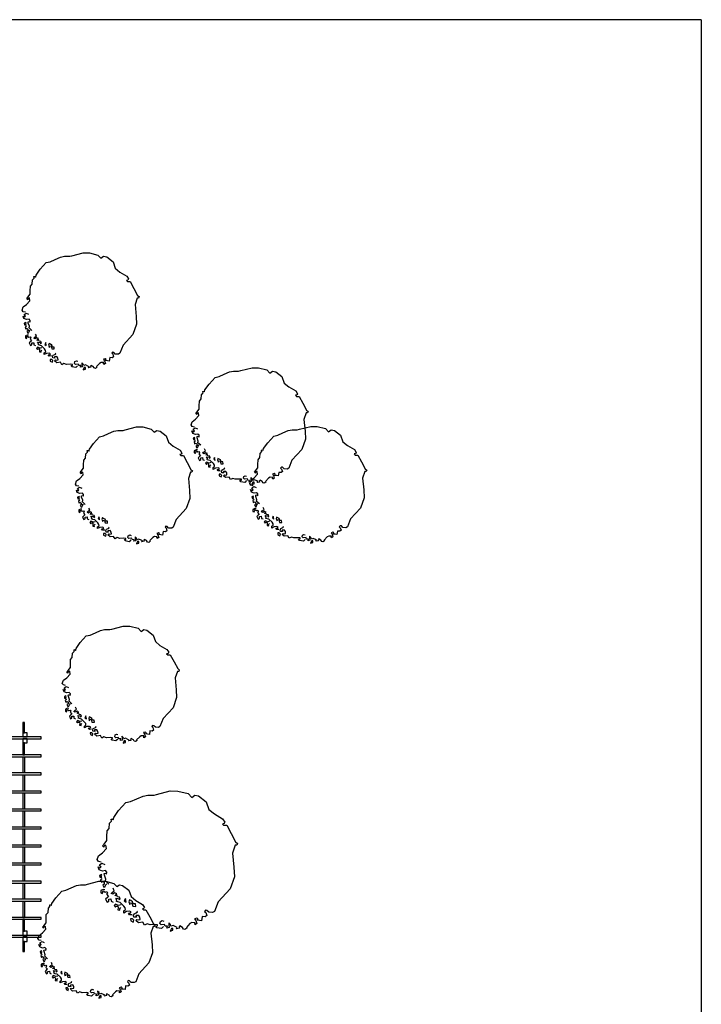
# Model space of a CAD drawing. Header units: inches. Extents: x 18487 to 24863, y 1480 to 5771.
# Tile 51 of 51: x 23383 to 24835, y 3674 to 5771. Entities that reach past the tile are written whole.
import ezdxf

# ---------------------------------------------------------------- set-up
doc = ezdxf.new("R2010")
doc.units = ezdxf.units.IN
doc.header["$MEASUREMENT"] = 0
doc.layers.add('_T meble', color=7, linetype='Continuous')
doc.layers.add('AA_PRZ SCIANY ISTNIEJĄCE', color=7, linetype='Continuous')

# ---------------------------------------------------------------- blocks, each defined once
blk = doc.blocks.new('Tree 1 plan 65_3901')
at = {"layer": '_T meble', "color": 0, "linetype": 'Continuous'}
for p, q in [((-73.4, 103.5), (-64.9, 105.4)), ((-64.9, 105.4), (-54, 110.3)), ((-54, 110.3), (-42.8, 115.2)), ((-42.8, 115.2), (-34.2, 117)), ((-34.2, 117), (-23.3, 117)), ((-23.3, 117), (-18.8, 118.2)), ((-18.8, 118.2), (5.3, 124.3)), ((5.3, 124.3), (19.1, 124.2)), ((19.1, 124.2), (37, 119.7)), ((37, 119.7), (43.4, 112.9)), ((43.4, 112.9), (49, 117)), ((49, 117), (55.8, 115.5)), ((55.8, 115.5), (69, 105.2)), ((69, 105.2), (73.9, 91.6)), ((-94.9, 76.9), (-86.2, 89.3)), ((-86.2, 89.3), (-73.4, 103.5)), ((73.9, 91.6), (83.7, 83.4)), ((-103.1, 57.8), (-102.4, 66.8)), ((-102.4, 66.8), (-99, 70.6)), ((-99.4, 73.9), (-97.1, 74.3)), ((-99, 70.6), (-99.4, 73.9)), ((-97.1, 74.3), (-96, 72.8)), ((-96, 72.8), (-94.9, 76.9)), ((83.7, 83.4), (98.4, 74.7)), ((100.5, 66.4), (97.9, 65.6)), ((97.9, 65.6), (100.1, 63.2)), ((98.4, 74.7), (102.3, 68.7)), ((100.1, 63.2), (105.5, 63.2)), ((102.3, 68.7), (100.5, 66.4)), ((105.5, 63.2), (113.7, 48.5)), ((-107.2, 43.2), (-106.9, 53.3)), ((-107.2, 36.1), (-107.2, 43.2)), ((-106.9, 53.3), (-103.1, 57.8)), ((113.7, 48.5), (121.4, 33.8)), ((-115.1, 14.4), (-108, 22.2)), ((-114.7, 26.7), (-112.1, 29.7)), ((-112.5, 24.5), (-114.7, 26.7)), ((-111.7, 27.1), (-112.5, 24.5)), ((-112.1, 29.7), (-107.2, 36.1)), ((-108.7, 28.2), (-111.7, 27.1)), ((-108, 22.2), (-108.7, 28.2)), ((120.8, 27.8), (115.9, 14.1)), ((123.5, 27.8), (120.8, 27.8)), ((121.4, 33.8), (124.6, 31)), ((124.6, 31), (123.5, 27.8)), ((-124.5, 2.4), (-122.2, 9.1)), ((-122.2, -1), (-124.5, 2.4)), ((-122.2, 9.1), (-115.1, 14.4)), ((115.9, 14.1), (118.5, -11.1)), ((-120.7, -15.6), (-122.6, -10.4)), ((-122.6, -10.4), (-119.6, -12.2)), ((-117.4, -2.1), (-122.2, -1)), ((-115.1, -17.9), (-120.7, -15.6)), ((-120.3, -7), (-115.9, -4)), ((-117.4, -10.7), (-120.3, -7)), ((-119.6, -12.2), (-117.4, -10.7)), ((-115.9, -4), (-111, -6.2)), ((-109.9, -17.1), (-115.1, -17.9)), ((-107.2, -19.7), (-109.9, -17.1)), ((-107.6, -23.5), (-107.2, -19.7)), ((118.5, -11.1), (119.2, -27.9)), ((-116.9, -24.1), (-120, -25.7)), ((-120, -25.7), (-119.4, -29)), ((-119.4, -29), (-116.3, -29.3)), ((-115.4, -31.8), (-118.2, -33.6)), ((-118.2, -33.6), (-116.9, -37.9)), ((-117.2, -27.2), (-116.3, -25.4)), ((-116.3, -29.3), (-117.2, -27.2)), ((-116.3, -25.4), (-116.9, -24.1)), ((-116.9, -37.9), (-115.1, -36.3)), ((-115.1, -36.3), (-112.1, -37.9)), ((-111.8, -41.2), (-114.5, -42.7)), ((-112.1, -37.9), (-111.8, -41.2)), ((-111.7, -22.4), (-109.1, -21.6)), ((-111.4, -25.4), (-111.7, -22.4)), ((-109.1, -32.1), (-111.4, -25.4)), ((-109.9, -35.5), (-109.1, -32.1)), ((-103.9, -41.1), (-109.9, -35.5)), ((-109.3, -43.1), (-107.2, -40.3)), ((-109.1, -21.6), (-107.6, -23.5)), ((119.2, -27.9), (111.5, -49.7)), ((-113.6, -50.7), (-117.6, -52.5)), ((-117.6, -52.5), (-117.6, -56.8)), ((-117.6, -56.8), (-115.4, -58)), ((-115.4, -58), (-113.9, -55.1)), ((-114.6, -53.9), (-113, -53.1)), ((-113.9, -55.1), (-114.6, -53.9)), ((-114.5, -42.7), (-112.4, -46.7)), ((-110.8, -51), (-113.6, -50.7)), ((-113, -53.1), (-110.2, -55.2)), ((-112.4, -46.7), (-110.2, -46.1)), ((-110.2, -46.1), (-109.3, -43.1)), ((-110.2, -55.2), (-107.5, -54.3)), ((-106.3, -56.8), (-107.8, -59.2)), ((-107.8, -59.2), (-104.4, -63.2)), ((-107.5, -54.3), (-106.3, -56.8)), ((-99.7, -57.6), (-97.9, -55.7)), ((-96.7, -59.1), (-99.7, -57.6)), ((-97.9, -55.7), (-94.1, -52.7)), ((-93, -56.8), (-96.7, -59.1)), ((-94.1, -52.7), (-96, -48.6)), ((-89.6, -58.3), (-93, -56.8)), ((-92.6, -62.1), (-91.5, -59.5)), ((-89.2, -61), (-92.6, -62.1)), ((-91.5, -59.5), (-89.6, -58.3)), ((-88.5, -63.6), (-89.2, -61)), ((111.5, -49.7), (90.3, -72.6)), ((-106.3, -64.7), (-109.3, -67.7)), ((-109.3, -67.7), (-106.6, -73.2)), ((-106.6, -73.2), (-103.9, -71.4)), ((-104.4, -63.2), (-106.3, -64.7)), ((-103.9, -71.4), (-103.8, -67.7)), ((-103.8, -67.7), (-99.9, -67.1)), ((-99.9, -67.1), (-99.6, -71.7)), ((-99.6, -71.7), (-96.2, -72.9)), ((-91.9, -76.7), (-94.1, -79.3)), ((-94.1, -79.3), (-91.9, -81.9)), ((-86.2, -78.9), (-91.9, -76.7)), ((-91.9, -81.9), (-91.1, -80.1)), ((-89.2, -69.2), (-91.5, -65.8)), ((-91.5, -65.8), (-86.2, -66.6)), ((-91.1, -80.1), (-87.7, -80.4)), ((-90.4, -71.8), (-89.2, -69.2)), ((-87.7, -72.6), (-90.4, -71.8)), ((-84.7, -64.3), (-88.5, -63.6)), ((-83.6, -73.7), (-87.7, -72.6)), ((-87.7, -80.4), (-87.4, -83.1)), ((-87.4, -83.1), (-87.7, -86.8)), ((-86.2, -66.6), (-85.5, -69.2)), ((-82.5, -77.8), (-86.2, -78.9)), ((-85.5, -69.2), (-83.6, -67.3)), ((-83.6, -67.3), (-84.7, -64.3)), ((-84.4, -84.9), (-82.5, -82.7)), ((-76.9, -80.1), (-83.6, -73.7)), ((-74.6, -83.4), (-76.9, -80.1)), ((-74.3, -67), (-76.1, -70.7)), ((-76.1, -70.7), (-73.1, -73.3)), ((-74.3, -86.4), (-74.6, -83.4)), ((-73.1, -73.3), (-74.3, -67)), ((-67.2, -69), (-68.2, -72.6)), ((-68.2, -72.6), (-66.3, -77.2)), ((-64.5, -70.5), (-67.2, -69)), ((-66.3, -77.2), (-65.7, -74.1)), ((-65.7, -74.1), (-62.7, -74.8)), ((-61.5, -72.3), (-64.5, -70.5)), ((-62.7, -74.8), (-61.2, -80.2)), ((-60.2, -76), (-61.5, -72.3)), ((-61.2, -80.2), (-56, -80.5)), ((-59, -76.3), (-60.2, -76)), ((-56.6, -76.3), (-59, -76.3)), ((-56, -80.5), (-56.6, -76.3)), ((90.3, -72.6), (83.7, -89.6)), ((-87.7, -86.8), (-84, -87.6)), ((-84, -87.6), (-84.4, -84.9)), ((-77.3, -88.7), (-74.3, -86.4)), ((-77.3, -92.4), (-77.3, -88.7)), ((-72.4, -89.8), (-77.3, -92.4)), ((-66.8, -89.1), (-72.4, -89.8)), ((-66.8, -95.8), (-69, -92.8)), ((-69, -92.8), (-65.6, -92.8)), ((-63.8, -90.6), (-66.8, -89.1)), ((-62.3, -95.4), (-66.8, -95.8)), ((-65.6, -92.8), (-63.8, -90.6)), ((-61.5, -102.9), (-64.9, -102.9)), ((-64.9, -102.9), (-64.6, -106.2)), ((-59.3, -105.2), (-61.5, -102.9)), ((-59.6, -96.6), (-58.5, -93.6)), ((-59.3, -99.6), (-59.6, -96.6)), ((-54.8, -99.9), (-59.3, -99.6)), ((-58.5, -93.6), (-55.1, -92.1)), ((-50.6, -96.6), (-55.5, -96.9)), ((-55.5, -96.9), (-54.8, -99.9)), ((-55.5, -105.9), (-53.6, -103.7)), ((-55.1, -92.1), (-52.5, -90.6)), ((-52.5, -90.6), (-54, -89.4)), ((-53.6, -103.7), (-51.4, -104.4)), ((-51.4, -104.4), (-48, -103.7)), ((-48.4, -99.9), (-50.6, -96.6)), ((-48, -103.7), (-48.4, -99.9)), ((52.4, -101.4), (48.7, -102.5)), ((48.7, -102.5), (50.9, -105.5)), ((54.7, -102.9), (52.4, -101.4)), ((53.2, -105.2), (54.7, -102.9)), ((62.1, -98.8), (61, -106.3)), ((67.1, -99.3), (62.1, -98.8)), ((67.9, -87.4), (66.3, -89.6)), ((66.3, -89.6), (68.4, -91.7)), ((70.2, -97), (67.1, -99.3)), ((70.6, -87.9), (67.9, -87.4)), ((68.4, -91.7), (70.2, -97)), ((73.9, -91.2), (70.6, -87.9)), ((80.4, -91.7), (73.9, -91.2)), ((83.7, -89.6), (80.4, -91.7)), ((-64.6, -106.2), (-60.2, -108.6)), ((-60.2, -108.6), (-59.3, -105.2)), ((-51, -110), (-55.5, -105.9)), ((-43.2, -108.9), (-51, -110)), ((-40.2, -114.2), (-43.2, -108.9)), ((-35.7, -111.5), (-40.2, -114.2)), ((-30.4, -113.4), (-35.7, -111.5)), ((-21.8, -113), (-30.4, -113.4)), ((-17.3, -113.4), (-21.8, -113)), ((-20.3, -115.7), (-17.3, -115.3)), ((-18.4, -118.7), (-20.3, -115.7)), ((-10.2, -120.2), (-18.4, -118.7)), ((-17.3, -115.3), (-17.3, -113.4)), ((-12.8, -111.2), (-12.1, -107.4)), ((-10.6, -113.4), (-12.8, -111.2)), ((-12.1, -107.4), (-9.1, -105.9)), ((-4.6, -112.7), (-10.6, -113.4)), ((-6.4, -116.4), (-10.2, -120.2)), ((-9.1, -105.9), (-6.1, -106.7)), ((-3.8, -115.7), (-4.6, -112.7)), ((0.3, -116), (-3.8, -115.7)), ((-0.4, -119.4), (0.3, -116)), ((3.7, -118.3), (-0.4, -119.4)), ((5.6, -112.7), (2.6, -110)), ((2.6, -110), (2.9, -114.2)), ((2.9, -114.2), (3.7, -118.3)), ((7.4, -119.8), (5.2, -124.7)), ((5.2, -124.7), (10.1, -123.2)), ((6.7, -116), (5.6, -112.7)), ((10.4, -114.5), (6.7, -116)), ((10.1, -119.8), (7.4, -119.8)), ((10.1, -123.2), (10.1, -119.8)), ((15.3, -116.8), (10.4, -114.5)), ((17.9, -118.3), (15.3, -116.8)), ((16.3, -120.3), (17.9, -118.3)), ((21.6, -119.3), (16.3, -120.3)), ((22.4, -115.3), (20.9, -117.2)), ((20.9, -117.2), (21.6, -119.3)), ((27, -118), (22.4, -115.3)), ((28.8, -120.9), (27, -118)), ((31.4, -121.7), (28.8, -120.9)), ((34.8, -119.4), (31.4, -121.7)), ((40.4, -111.2), (34, -117.9)), ((34, -117.9), (34.8, -119.4)), ((43.8, -109.3), (40.4, -111.2)), ((49.6, -109.6), (43.8, -109.3)), ((49, -111.5), (49.6, -109.6)), ((49.4, -113.4), (49, -111.5)), ((52.8, -111.2), (49.4, -113.4)), ((50.9, -105.5), (52.8, -111.2)), ((57.2, -105.6), (53.2, -105.2)), ((61, -106.3), (57.2, -105.6))]:
    blk.add_line(p, q, dxfattribs=at)
blk = doc.blocks.new('Tree 1 plan 65_4192')
at = {"layer": '_T meble', "color": 0, "linetype": 'Continuous'}
for p, q in [((-22.6, 141.8), (6.3, 149.2)), ((6.3, 149.2), (22.9, 149)), ((22.9, 149), (44.4, 143.6)), ((-88, 124.2), (-77.9, 126.5)), ((-77.9, 126.5), (-64.8, 132.4)), ((-64.8, 132.4), (-51.3, 138.2)), ((-51.3, 138.2), (-41, 140.5)), ((-41, 140.5), (-28, 140.5)), ((-28, 140.5), (-22.6, 141.8)), ((44.4, 143.6), (52.1, 135.5)), ((52.1, 135.5), (58.8, 140.5)), ((58.8, 140.5), (66.9, 138.7)), ((66.9, 138.7), (82.8, 126.3)), ((82.8, 126.3), (88.7, 109.9)), ((-113.8, 92.3), (-103.5, 107.2)), ((-103.5, 107.2), (-88, 124.2)), ((88.7, 109.9), (100.5, 100.1)), ((-122.8, 80.2), (-118.8, 84.7)), ((-119.2, 88.7), (-116.5, 89.2)), ((-118.8, 84.7), (-119.2, 88.7)), ((-116.5, 89.2), (-115.2, 87.4)), ((-115.2, 87.4), (-113.8, 92.3)), ((100.5, 100.1), (118.1, 89.6)), ((118.1, 89.6), (122.7, 82.4)), ((-128.7, 51.9), (-128.2, 64)), ((-128.2, 64), (-123.7, 69.4)), ((-123.7, 69.4), (-122.8, 80.2)), ((120.6, 79.7), (117.5, 78.7)), ((117.5, 78.7), (120.1, 75.9)), ((120.1, 75.9), (126.7, 75.9)), ((122.7, 82.4), (120.6, 79.7)), ((126.7, 75.9), (136.5, 58.2)), ((-134.5, 35.7), (-128.7, 43.3)), ((-128.7, 43.3), (-128.7, 51.9)), ((136.5, 58.2), (145.6, 40.5)), ((-138.1, 17.2), (-129.6, 26.7)), ((-137.7, 32.1), (-134.5, 35.7)), ((-135, 29.4), (-137.7, 32.1)), ((-134.1, 32.5), (-135, 29.4)), ((-130.5, 33.9), (-134.1, 32.5)), ((-129.6, 26.7), (-130.5, 33.9)), ((145, 33.3), (139.1, 16.9)), ((148.3, 33.3), (145, 33.3)), ((145.6, 40.5), (149.6, 37.2)), ((149.6, 37.2), (148.3, 33.3)), ((-149.4, 2.9), (-146.7, 10.9)), ((-146.7, -1.2), (-149.4, 2.9)), ((-146.7, 10.9), (-138.1, 17.2)), ((139.1, 16.9), (142.1, -13.4)), ((-144.9, -18.7), (-147.1, -12.4)), ((-147.1, -12.4), (-143.5, -14.7)), ((-140.8, -2.5), (-146.7, -1.2)), ((-138.1, -21.4), (-144.9, -18.7)), ((-144.4, -8.4), (-139, -4.8)), ((-140.8, -12.9), (-144.4, -8.4)), ((-143.5, -14.7), (-140.8, -12.9)), ((-139, -4.8), (-133.2, -7.5)), ((-131.8, -20.5), (-138.1, -21.4)), ((-128.7, -23.7), (-131.8, -20.5)), ((142.1, -13.4), (143, -33.5)), ((-140.3, -29), (-144, -30.8)), ((-144, -30.8), (-143.3, -34.8)), ((-143.3, -34.8), (-139.6, -35.2)), ((-138.5, -38.1), (-141.8, -40.3)), ((-141.8, -40.3), (-140.3, -45.4)), ((-140.7, -32.6), (-139.6, -30.4)), ((-139.6, -35.2), (-140.7, -32.6)), ((-139.6, -30.4), (-140.3, -29)), ((-134.1, -26.8), (-130.9, -25.9)), ((-133.6, -30.4), (-134.1, -26.8)), ((-130.9, -38.5), (-133.6, -30.4)), ((-131.8, -42.6), (-130.9, -38.5)), ((-130.9, -25.9), (-129.1, -28.2)), ((-129.1, -28.2), (-128.7, -23.7)), ((143, -33.5), (133.9, -59.7)), ((-136.3, -60.8), (-141.1, -63)), ((-140.3, -45.4), (-138.1, -43.6)), ((-138.1, -43.6), (-134.5, -45.4)), ((-134.1, -49.5), (-137.4, -51.3)), ((-137.4, -51.3), (-134.8, -56.1)), ((-133, -61.2), (-136.3, -60.8)), ((-134.8, -56.1), (-132.3, -55.3)), ((-134.5, -45.4), (-134.1, -49.5)), ((-132.3, -55.3), (-131.2, -51.7)), ((-124.6, -49.3), (-131.8, -42.6)), ((-131.2, -51.7), (-128.6, -48.4)), ((-112.9, -63.3), (-115.2, -58.3)), ((133.9, -59.7), (108.3, -87.2)), ((-141.1, -63), (-141.1, -68.1)), ((-141.1, -68.1), (-138.5, -69.6)), ((-138.5, -69.6), (-136.7, -66.1)), ((-137.5, -64.7), (-135.6, -63.7)), ((-136.7, -66.1), (-137.5, -64.7)), ((-135.6, -63.7), (-132.3, -66.3)), ((-132.3, -66.3), (-129, -65.2)), ((-127.5, -77.6), (-131.2, -81.3)), ((-131.2, -81.3), (-127.9, -87.9)), ((-127.5, -68.1), (-129.4, -71)), ((-129.4, -71), (-125.3, -75.8)), ((-129, -65.2), (-127.5, -68.1)), ((-125.3, -75.8), (-127.5, -77.6)), ((-124.7, -85.6), (-124.6, -81.3)), ((-124.6, -81.3), (-119.8, -80.6)), ((-119.8, -80.6), (-119.5, -86)), ((-119.7, -69.1), (-117.4, -66.9)), ((-116.1, -70.9), (-119.7, -69.1)), ((-117.4, -66.9), (-112.9, -63.3)), ((-111.6, -68.2), (-116.1, -70.9)), ((-107.5, -70), (-111.6, -68.2)), ((-111.1, -74.5), (-109.8, -71.3)), ((-107.1, -73.1), (-111.1, -74.5)), ((-109.8, -71.3), (-107.5, -70)), ((-107.1, -83), (-109.8, -79)), ((-109.8, -79), (-103.5, -79.9)), ((-108.4, -86.2), (-107.1, -83)), ((-106.2, -76.3), (-107.1, -73.1)), ((-101.7, -77.2), (-106.2, -76.3)), ((-103.5, -79.9), (-102.6, -83)), ((-102.6, -83), (-100.3, -80.8)), ((-100.3, -80.8), (-101.7, -77.2)), ((-89.1, -80.3), (-91.4, -84.8)), ((-87.8, -88), (-89.1, -80.3)), ((-80.7, -82.8), (-81.8, -87.1)), ((-77.4, -84.6), (-80.7, -82.8)), ((-127.9, -87.9), (-124.7, -85.6)), ((-119.5, -86), (-115.5, -87.5)), ((-110.2, -92), (-112.9, -95.2)), ((-112.9, -95.2), (-110.2, -98.3)), ((-103.5, -94.7), (-110.2, -92)), ((-110.2, -98.3), (-109.3, -96.1)), ((-109.3, -96.1), (-105.3, -96.5)), ((-105.3, -87.1), (-108.4, -86.2)), ((-100.3, -88.4), (-105.3, -87.1)), ((-105.3, -96.5), (-104.8, -99.7)), ((-104.8, -99.7), (-105.3, -104.2)), ((-105.3, -104.2), (-100.8, -105.1)), ((-99, -93.4), (-103.5, -94.7)), ((-101.2, -101.9), (-99, -99.2)), ((-100.8, -105.1), (-101.2, -101.9)), ((-92.3, -96.1), (-100.3, -88.4)), ((-92.7, -106.4), (-89.1, -103.7)), ((-89.6, -100.1), (-92.3, -96.1)), ((-91.4, -84.8), (-87.8, -88)), ((-89.1, -103.7), (-89.6, -100.1)), ((-81.8, -87.1), (-79.6, -92.6)), ((-79.6, -92.6), (-78.9, -89)), ((-78.9, -89), (-75.2, -89.7)), ((-73.7, -86.8), (-77.4, -84.6)), ((-75.2, -89.7), (-73.4, -96.3)), ((-72.3, -91.2), (-73.7, -86.8)), ((-73.4, -96.3), (-67.2, -96.7)), ((-70.8, -91.5), (-72.3, -91.2)), ((-67.9, -91.5), (-70.8, -91.5)), ((-67.2, -96.7), (-67.9, -91.5)), ((81.5, -104.8), (79.5, -107.5)), ((84.7, -105.5), (81.5, -104.8)), ((108.3, -87.2), (100.5, -107.5)), ((-92.7, -110.9), (-92.7, -106.4)), ((-86.9, -107.8), (-92.7, -110.9)), ((-80.1, -106.9), (-86.9, -107.8)), ((-80.1, -115), (-82.8, -111.4)), ((-82.8, -111.4), (-78.8, -111.4)), ((-76.5, -108.7), (-80.1, -106.9)), ((-74.7, -114.5), (-80.1, -115)), ((-78.8, -111.4), (-76.5, -108.7)), ((-73.8, -123.5), (-77.9, -123.5)), ((-77.9, -123.5), (-77.6, -127.5)), ((-71.1, -126.2), (-73.8, -123.5)), ((-71.6, -115.9), (-70.2, -112.3)), ((-71.1, -119.5), (-71.6, -115.9)), ((-65.7, -119.9), (-71.1, -119.5)), ((-70.2, -112.3), (-66.2, -110.5)), ((-60.8, -115.9), (-66.6, -116.3)), ((-66.6, -116.3), (-65.7, -119.9)), ((-66.6, -127.1), (-64.4, -124.4)), ((-66.2, -110.5), (-63, -108.7)), ((-63, -108.7), (-64.8, -107.3)), ((-64.4, -124.4), (-61.7, -125.3)), ((-61.7, -125.3), (-57.6, -124.4)), ((-58.1, -119.9), (-60.8, -115.9)), ((-57.6, -124.4), (-58.1, -119.9)), ((62.9, -121.7), (58.4, -123.1)), ((58.4, -123.1), (61.1, -126.7)), ((65.6, -123.5), (62.9, -121.7)), ((63.8, -126.2), (65.6, -123.5)), ((74.6, -118.6), (73.2, -127.6)), ((80.5, -119.2), (74.6, -118.6)), ((79.5, -107.5), (82.1, -110.1)), ((84.2, -116.4), (80.5, -119.2)), ((82.1, -110.1), (84.2, -116.4)), ((88.7, -109.4), (84.7, -105.5)), ((96.5, -110.1), (88.7, -109.4)), ((100.5, -107.5), (96.5, -110.1)), ((-77.6, -127.5), (-72.3, -130.3)), ((-72.3, -130.3), (-71.1, -126.2)), ((-61.2, -132.1), (-66.6, -127.1)), ((-51.8, -130.7), (-61.2, -132.1)), ((-48.2, -137), (-51.8, -130.7)), ((-42.8, -133.9), (-48.2, -137)), ((-36.5, -136.1), (-42.8, -133.9)), ((-26.2, -135.7), (-36.5, -136.1)), ((-20.8, -136.1), (-26.2, -135.7)), ((-24.4, -138.8), (-20.8, -138.3)), ((-22.1, -142.4), (-24.4, -138.8)), ((-12.2, -144.2), (-22.1, -142.4)), ((-20.8, -138.3), (-20.8, -136.1)), ((-15.4, -133.4), (-14.5, -128.9)), ((-12.7, -136.1), (-15.4, -133.4)), ((-14.5, -128.9), (-10.9, -127.1)), ((-5.5, -135.2), (-12.7, -136.1)), ((-7.7, -139.7), (-12.2, -144.2)), ((-10.9, -127.1), (-7.3, -128)), ((-4.6, -138.8), (-5.5, -135.2)), ((0.4, -139.2), (-4.6, -138.8)), ((-0.5, -143.3), (0.4, -139.2)), ((4.4, -141.9), (-0.5, -143.3)), ((6.7, -135.2), (3.1, -132.1)), ((3.1, -132.1), (3.5, -137)), ((3.5, -137), (4.4, -141.9)), ((8.9, -143.7), (6.2, -149.6)), ((8, -139.2), (6.7, -135.2)), ((12.5, -137.4), (8, -139.2)), ((12.1, -143.7), (8.9, -143.7)), ((12.1, -147.8), (12.1, -143.7)), ((18.4, -140.1), (12.5, -137.4)), ((21.5, -141.9), (18.4, -140.1)), ((19.6, -144.3), (21.5, -141.9)), ((25.9, -143.1), (19.6, -144.3)), ((26.9, -138.3), (25.1, -140.6)), ((25.1, -140.6), (25.9, -143.1)), ((32.4, -141.6), (26.9, -138.3)), ((34.6, -145.1), (32.4, -141.6)), ((37.7, -146), (34.6, -145.1)), ((41.7, -143.3), (37.7, -146)), ((48.5, -133.4), (40.8, -141.5)), ((40.8, -141.5), (41.7, -143.3)), ((52.5, -131.2), (48.5, -133.4)), ((59.5, -131.6), (52.5, -131.2)), ((58.8, -133.9), (59.5, -131.6)), ((59.3, -136.1), (58.8, -133.9)), ((63.3, -133.4), (59.3, -136.1)), ((61.1, -126.7), (63.3, -133.4)), ((68.6, -126.7), (63.8, -126.2)), ((73.2, -127.6), (68.6, -126.7)), ((6.2, -149.6), (12.1, -147.8))]:
    blk.add_line(p, q, dxfattribs=at)
blk = doc.blocks.new('Frame Vine2 65_5177')
at = {"layer": '_T meble', "color": 0, "linetype": 'ByBlock'}
for p, q in [((3.8, 243.8), (0, 243.8)), ((0, 243.8), (0, 0)), ((3.8, 0), (3.8, 243.8)), ((42.3, 243.8), (38.4, 243.8)), ((38.4, 243.8), (38.4, 0)), ((42.3, 0), (42.3, 243.8)), ((80.7, 243.8), (76.9, 243.8)), ((76.9, 243.8), (76.9, 0)), ((80.7, 0), (80.7, 243.8)), ((119.1, 243.8), (115.3, 243.8)), ((115.3, 243.8), (115.3, 0)), ((119.1, 0), (119.1, 243.8)), ((157.6, 243.8), (153.8, 243.8)), ((153.8, 243.8), (153.8, 0)), ((157.6, 0), (157.6, 243.8)), ((196, 243.8), (192.2, 243.8)), ((192.2, 243.8), (192.2, 0)), ((196, 0), (196, 243.8)), ((234.5, 243.8), (230.7, 243.8)), ((230.7, 243.8), (230.7, 0)), ((234.5, 0), (234.5, 243.8)), ((272.9, 243.8), (269.1, 243.8)), ((269.1, 243.8), (269.1, 0)), ((272.9, 0), (272.9, 243.8)), ((311.4, 243.8), (307.6, 243.8)), ((307.6, 243.8), (307.6, 0)), ((311.4, 0), (311.4, 243.8)), ((349.8, 243.8), (346, 243.8)), ((346, 243.8), (346, 0)), ((349.8, 0), (349.8, 243.8)), ((388.3, 243.8), (384.5, 243.8)), ((384.5, 243.8), (384.5, 0)), ((388.3, 0), (388.3, 243.8)), ((426.7, 243.8), (422.9, 243.8)), ((422.9, 243.8), (422.9, 0)), ((426.7, 0), (426.7, 243.8)), ((0, 213.4), (-8.9, 213.4)), ((-8.9, 213.4), (-8.9, 204.5)), ((0, 204.5), (0, 213.4)), ((12.7, 213.4), (3.8, 213.4)), ((3.8, 213.4), (3.8, 204.5)), ((12.7, 204.5), (12.7, 213.4)), ((422.9, 213.4), (414, 213.4)), ((414, 213.4), (414, 204.5)), ((422.9, 204.5), (422.9, 213.4)), ((435.6, 213.4), (426.7, 213.4)), ((426.7, 213.4), (426.7, 204.5)), ((435.6, 204.5), (435.6, 213.4)), ((-8.9, 208.3), (-30.5, 208.3)), ((-30.5, 208.3), (-30.5, 204.5)), ((-30.5, 204.5), (-8.9, 204.5)), ((-8.9, 204.5), (-8.9, 208.3)), ((-8.9, 204.5), (0, 204.5)), ((3.8, 204.5), (12.7, 204.5)), ((38.4, 208.3), (12.7, 208.3)), ((12.7, 208.3), (12.7, 204.5)), ((12.7, 204.5), (38.4, 204.5)), ((38.4, 204.5), (38.4, 208.3)), ((42.3, 208.3), (76.9, 208.3)), ((42.3, 204.5), (76.9, 204.5)), ((80.7, 208.3), (115.3, 208.3)), ((80.7, 204.5), (115.3, 204.5)), ((119.1, 208.3), (153.8, 208.3)), ((119.1, 204.5), (153.8, 204.5)), ((157.6, 208.3), (192.2, 208.3)), ((157.6, 204.5), (192.2, 204.5)), ((196, 208.3), (230.7, 208.3)), ((196, 204.5), (230.7, 204.5)), ((234.5, 208.3), (269.1, 208.3)), ((234.5, 204.5), (269.1, 204.5)), ((272.9, 208.3), (307.6, 208.3)), ((272.9, 204.5), (307.6, 204.5)), ((311.4, 208.3), (346, 208.3)), ((311.4, 204.5), (346, 204.5)), ((349.8, 208.3), (384.5, 208.3)), ((349.8, 204.5), (384.5, 204.5)), ((414, 208.3), (388.3, 208.3)), ((388.3, 208.3), (388.3, 204.5)), ((388.3, 204.5), (414, 204.5)), ((414, 204.5), (414, 208.3)), ((414, 204.5), (422.9, 204.5)), ((426.7, 204.5), (435.6, 204.5)), ((457.2, 208.3), (435.6, 208.3)), ((435.6, 208.3), (435.6, 204.5)), ((435.6, 204.5), (457.2, 204.5)), ((457.2, 204.5), (457.2, 208.3)), ((0, 0), (3.8, 0)), ((38.4, 0), (42.3, 0)), ((76.9, 0), (80.7, 0)), ((115.3, 0), (119.1, 0)), ((153.8, 0), (157.6, 0)), ((192.2, 0), (196, 0)), ((230.7, 0), (234.5, 0)), ((269.1, 0), (272.9, 0)), ((307.6, 0), (311.4, 0)), ((346, 0), (349.8, 0)), ((384.5, 0), (388.3, 0)), ((422.9, 0), (426.7, 0))]:
    blk.add_line(p, q, dxfattribs=at)

msp = doc.modelspace()

# ---------------------------------------------------------------- linework, layer by layer
at = {"layer": 'AA_PRZ SCIANY ISTNIEJĄCE', "color": 150, "linetype": 'Continuous'}
for q in [(18804.6, 5771.4), (24834.8, 1479.9)]:
    msp.add_line((24834.8, 5771.4), q, dxfattribs=at)

# ---------------------------------------------------------------- block references
at = {"layer": '_T meble', "color": 102}
for name, p in [('Tree 1 plan 65_3901', (23512.6, 5150.3)), ('Tree 1 plan 65_3901', (23872.4, 4905.7)), ('Tree 1 plan 65_3901', (23626.2, 4779.5)), ('Tree 1 plan 65_3901', (23997.4, 4780.7)), ('Tree 1 plan 65_3901', (23598, 4355)), ('Tree 1 plan 65_4192', (23697.1, 3979.1)), ('Tree 1 plan 65_3901', (23546.3, 3811.5))]:
    msp.add_blockref(name, p, dxfattribs=at)
at = {"layer": '_T meble', "color": 162, "linetype": 'Continuous', "rotation": 270}
msp.add_blockref('Frame Vine2 65_5177', (23185.1, 4243.4), dxfattribs=at)

doc.saveas('drawing.dxf')
